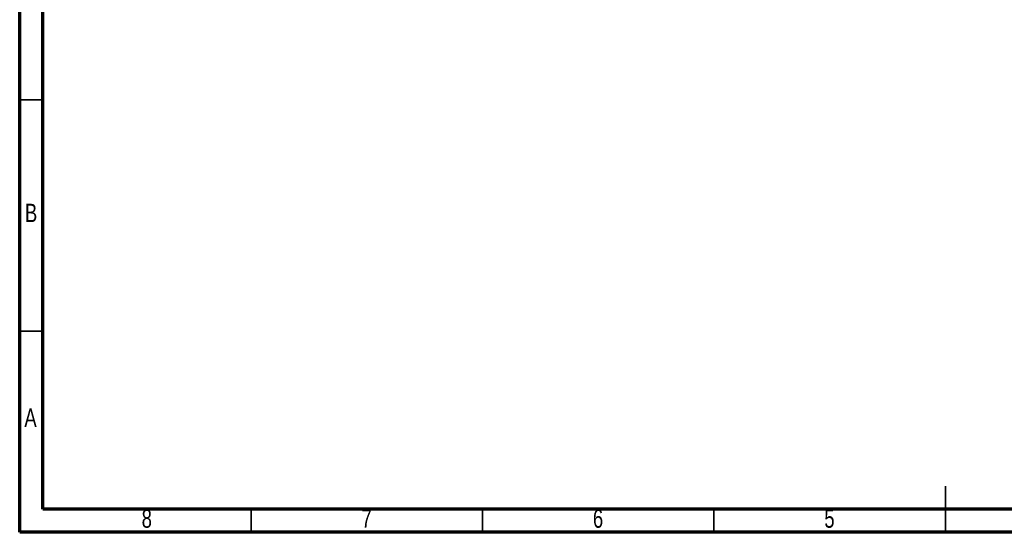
# Model space of a CAD drawing. Header units: millimetres. Extents: x 15 to 415, y 5 to 292.
# Tile 1 of 32: x 15 to 228, y 5 to 116. Entities that reach past the tile are written whole.
import ezdxf

# ---------------------------------------------------------------- set-up
doc = ezdxf.new("R2010")
doc.units = ezdxf.units.MM
doc.styles.add('SLDTEXTSTYLE0', font='TXT', dxfattribs={"width": 0.75})

msp = doc.modelspace()

# ---------------------------------------------------------------- linework, layer by layer
at = {"color": 7, "linetype": 'Continuous', "lineweight": 70}
for p, q in [((15, 5), (15, 292)), ((20, 10), (20, 287)), ((410, 10), (20, 10)), ((415, 5), (15, 5))]:
    msp.add_line(p, q, dxfattribs=at)
at = {"color": 7, "linetype": 'Continuous', "lineweight": 35}
for p, q in [((20, 98.5), (15, 98.5)), ((20, 48.5), (15, 48.5)), ((215, 5), (215, 15)), ((65, 10), (65, 5)), ((115, 10), (115, 5)), ((165, 10), (165, 5)), ((215, 10), (215, 5))]:
    msp.add_line(p, q, dxfattribs=at)

# ---------------------------------------------------------------- texts
at = {"color": 7, "linetype": 'Continuous', "lineweight": 0, "char_height": 3.9688, "attachment_point": 2, "style": 'SLDTEXTSTYLE0'}
for s, insert in [('B', (17.4706, 76.01)), ('A', (17.3397, 31.76)), ('8', (42.46, 9.9529)), ('7', (89.96, 9.9529)), ('6', (139.96, 9.9529)), ('5', (189.96, 9.9529))]:
    msp.add_mtext(s, dxfattribs=dict(at, insert=insert))

doc.saveas('drawing.dxf')
